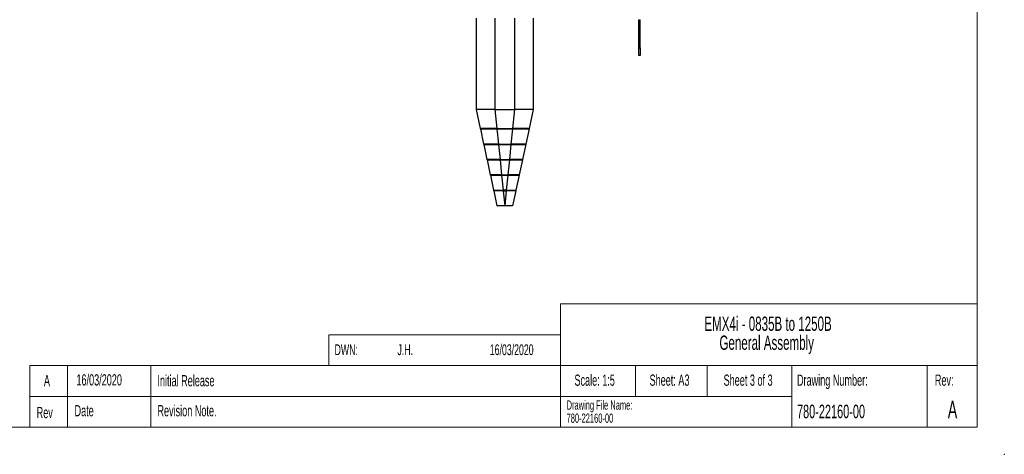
# Paper-space layout 'Sheet2' of a CAD drawing. Header units: millimetres. Extents: x -7 to 413, y -22 to 275.
# Tile 35 of 41: x 158 to 413, y -22 to 91. Entities that reach past the tile are written whole.
import ezdxf

# ---------------------------------------------------------------- set-up
doc = ezdxf.new("R2010")
doc.units = ezdxf.units.MM
doc.header["$PDSIZE"] = -1
doc.styles.add('SLDTEXTSTYLE0', font='TXT', dxfattribs={"width": 0.605})

# ---------------------------------------------------------------- blocks, each defined once
blk = doc.blocks.new('SW_NOTE_0_6')
at = {"color": 0, "linetype": 'Continuous', "lineweight": 0, "char_height": 2.4, "attachment_point": 1, "style": 'SLDTEXTSTYLE0'}
for s, insert in [('Drawing File Name:', (0, 3.09)), ('780-22160-00', (0, -0.31))]:
    blk.add_mtext(s, dxfattribs=dict(at, insert=insert))
blk = doc.blocks.new('SW_NOTE_0_7')
at = {"color": 0, "linetype": 'Continuous', "lineweight": 0, "char_height": 3.7042, "attachment_point": 2, "style": 'SLDTEXTSTYLE0'}
for s, insert in [('EMX4i - 0835B to 1250B', (22.86, 4.77)), ('General Assembly', (22.51, -0.16))]:
    blk.add_mtext(s, dxfattribs=dict(at, insert=insert))

psp = doc.layouts.new('Sheet2')

# ---------------------------------------------------------------- linework, layer by layer
at = {"color": 7, "linetype": 'Continuous', "lineweight": 18}
for p, q in [((405.856, 267.936), (405.856, -15.064)), ((297.856, 16.936), (405.856, 16.936)), ((297.856, 16.936), (297.856, -15.064)), ((237.856, 8.936), (237.856, 0.936)), ((237.856, 8.936), (297.856, 8.936)), ((160.414, 0.936), (160.414, -15.064)), ((160.414, 0.936), (237.856, 0.936)), ((170.135, 0.936), (170.135, -15.064)), ((191.783, 0.936), (191.783, -15.064)), ((237.856, 0.936), (405.856, 0.936)), ((317.356, 0.936), (317.356, -7.064)), ((335.856, 0.936), (335.856, -7.064)), ((357.856, -7.064), (357.856, 0.936)), ((392.856, -7.064), (392.856, 0.936)), ((160.414, -7.064), (237.856, -7.064)), ((237.856, -7.064), (357.856, -7.064)), ((357.856, -7.064), (357.856, -15.064)), ((392.856, -7.064), (392.856, -15.064)), ((-0.144, -15.064), (405.856, -15.064))]:
    psp.add_line(p, q, dxfattribs=at)
at = {"color": 7, "linetype": 'Continuous', "lineweight": 25}
for p, q in [((276.032, 91.043), (276.032, 67.343)), ((280.912, 91.043), (280.912, 67.343)), ((285.952, 91.043), (285.952, 67.343)), ((290.832, 91.043), (290.832, 67.343)), ((318.152, 90.641), (318.552, 90.641)), ((318.152, 83.343), (318.152, 90.641)), ((318.552, 83.343), (318.552, 90.641)), ((318.152, 83.343), (318.552, 83.343)), ((318.152, 81.343), (318.152, 83.343)), ((318.552, 83.343), (318.552, 81.343)), ((318.552, 81.343), (318.152, 81.343)), ((276.032, 67.343), (277.101, 62.391)), ((280.912, 67.343), (285.952, 67.343)), ((280.912, 67.343), (281.41, 62.392)), ((285.952, 67.343), (285.453, 62.392)), ((290.832, 67.343), (289.762, 62.391)), ((277.101, 62.391), (277.101, 62.391)), ((277.122, 62.294), (277.965, 58.392)), ((281.41, 62.392), (281.415, 62.392)), ((281.415, 62.392), (285.448, 62.392)), ((281.415, 62.293), (285.448, 62.293)), ((281.42, 62.293), (281.813, 58.392)), ((285.443, 62.293), (285.05, 58.392)), ((285.448, 62.392), (285.453, 62.392)), ((289.741, 62.294), (288.898, 58.392)), ((289.741, 62.294), (289.741, 62.294)), ((289.762, 62.391), (289.762, 62.391)), ((277.965, 58.392), (277.965, 58.392)), ((277.986, 58.294), (278.829, 54.391)), ((281.818, 58.392), (285.045, 58.392)), ((281.818, 58.293), (285.045, 58.293)), ((281.823, 58.293), (282.216, 54.392)), ((285.04, 58.293), (284.647, 54.392)), ((285.045, 58.392), (285.05, 58.392)), ((288.877, 58.294), (288.034, 54.391)), ((288.898, 58.392), (288.898, 58.392)), ((278.829, 54.391), (278.829, 54.391)), ((278.85, 54.294), (279.693, 50.392)), ((282.221, 54.392), (284.642, 54.392)), ((282.221, 54.293), (284.642, 54.293)), ((282.226, 54.293), (282.619, 50.392)), ((284.637, 54.293), (284.244, 50.392)), ((284.642, 54.392), (284.647, 54.392)), ((288.013, 54.294), (287.17, 50.392)), ((288.013, 54.294), (288.013, 54.294)), ((288.034, 54.391), (288.034, 54.391)), ((279.693, 50.392), (279.693, 50.392)), ((279.714, 50.294), (280.557, 46.392)), ((282.619, 50.392), (282.624, 50.392)), ((282.624, 50.392), (284.239, 50.392)), ((282.624, 50.293), (284.239, 50.293)), ((282.629, 50.293), (283.022, 46.392)), ((284.234, 50.293), (283.841, 46.392)), ((284.239, 50.392), (284.244, 50.392)), ((287.149, 50.294), (286.306, 46.392)), ((287.149, 50.294), (287.149, 50.294)), ((287.17, 50.392), (287.17, 50.392)), ((280.557, 46.392), (280.557, 46.392)), ((280.578, 46.294), (281.432, 42.343)), ((283.027, 46.392), (283.022, 46.392)), ((283.837, 46.392), (283.027, 46.392)), ((283.027, 46.293), (283.837, 46.293)), ((283.032, 46.293), (283.43, 42.343)), ((283.832, 46.293), (283.434, 42.343)), ((283.841, 46.392), (283.837, 46.392)), ((286.285, 46.294), (285.432, 42.343)), ((286.306, 46.392), (286.306, 46.392)), ((283.434, 42.343), (283.43, 42.343))]:
    psp.add_line(p, q, dxfattribs=at)
at = {"color": 8, "linetype": 'Continuous', "lineweight": 25}
for p, q in [((281.415, 62.392), (281.415, 62.293)), ((285.448, 62.392), (285.448, 62.293)), ((281.818, 58.392), (281.818, 58.293)), ((285.045, 58.392), (285.045, 58.293)), ((282.221, 54.392), (282.221, 54.293)), ((284.642, 54.392), (284.642, 54.293)), ((282.624, 50.392), (282.624, 50.293)), ((284.239, 50.392), (284.239, 50.293)), ((283.027, 46.293), (283.027, 46.392)), ((283.837, 46.293), (283.837, 46.392))]:
    psp.add_line(p, q, dxfattribs=at)
at = {"color": 7, "linetype": 'Continuous', "lineweight": 25, "flags": 128}
for points in [[(281.813, 58.392), (281.815, 58.392), (281.818, 58.392)], [(282.216, 54.392), (282.217, 54.392), (282.221, 54.392)]]:
    psp.add_lwpolyline(points, dxfattribs=at)
at = {"color": 7, "linetype": 'Continuous', "lineweight": 25}
for centre, start, end in [((277.112, 62.343), 102.18863, 282.18882), ((277.976, 58.343), 102.18863, 282.18885), ((288.888, 58.343), 257.81115, 77.81137), ((278.84, 54.343), 102.18863, 282.18888), ((279.704, 50.343), 102.18863, 282.18892), ((280.568, 46.343), 102.18863, 282.18897), ((286.296, 46.343), 257.81103, 77.81137)]:
    psp.add_arc(centre, 0.05, start, end, dxfattribs=at)
for points, knots in [([(280.912, 67.343), (280.614, 67.343), (280.001, 67.343), (279.091, 67.343), (278.217, 67.343), (277.437, 67.343), (276.802, 67.343), (276.352, 67.343), (276.08, 67.343), (276.047, 67.343), (276.032, 67.343)], [0, 0, 0, 0, 0.116516, 0.2400113, 0.3686408, 0.5, 0.6313592, 0.7599887, 0.883484, 1, 1, 1, 1]), ([(290.832, 67.343), (290.816, 67.343), (290.783, 67.343), (290.512, 67.343), (290.061, 67.343), (289.427, 67.343), (288.647, 67.343), (287.772, 67.343), (286.862, 67.343), (286.249, 67.343), (285.952, 67.343)], [0, 0, 0, 0, 0.116516, 0.2400113, 0.3686408, 0.5, 0.6313592, 0.7599887, 0.883484, 1, 1, 1, 1]), ([(277.063, 62.352), (277.062, 62.349), (277.061, 62.342), (277.063, 62.331), (277.066, 62.322), (277.07, 62.315), (277.072, 62.313), (277.072, 62.312)], [0, 0, 0, 0, 0.1723357, 0.3727842, 0.6080796, 0.8941231, 1, 1, 1, 1]), ([(281.41, 62.392), (281.377, 62.392), (281.211, 62.392), (280.979, 62.392), (280.651, 62.392), (280.326, 62.392), (279.945, 62.392), (279.577, 62.392), (279.224, 62.392), (278.89, 62.392), (278.578, 62.392), (278.289, 62.392), (278.071, 62.392), (277.871, 62.392), (277.69, 62.391), (277.535, 62.391), (277.347, 62.391), (277.243, 62.391), (277.171, 62.391), (277.121, 62.391), (277.101, 62.391), (277.101, 62.391), (277.101, 62.391)], [0, 0, 0, 0, 0.0146942, 0.0735295, 0.1029237, 0.1617595, 0.2205946, 0.2794306, 0.3382656, 0.3971016, 0.4559366, 0.5147722, 0.5736076, 0.6030017, 0.6618377, 0.7206728, 0.7500669, 0.8681217, 0.8762811, 0.908929, 0.9997291, 1, 1, 1, 1]), ([(277.123, 62.294), (277.123, 62.294), (277.124, 62.294), (277.131, 62.294), (277.149, 62.294), (277.173, 62.294), (277.213, 62.294), (277.281, 62.294), (277.377, 62.294), (277.451, 62.294), (277.503, 62.294), (277.602, 62.294), (277.732, 62.294), (277.877, 62.294), (277.993, 62.294), (278.117, 62.294), (278.292, 62.294), (278.48, 62.294), (278.68, 62.294), (278.837, 62.294), (278.998, 62.294), (279.137, 62.294), (279.28, 62.293), (279.483, 62.293), (279.693, 62.293), (279.878, 62.293), (280.003, 62.293), (280.223, 62.293), (280.448, 62.293), (280.741, 62.293), (281.029, 62.293), (281.288, 62.293), (281.414, 62.293), (281.415, 62.293)], [0, 0, 0, 0, 0.008048, 0.0377382, 0.0674284, 0.0971186, 0.1119607, 0.1713892, 0.2308172, 0.2456593, 0.2605015, 0.2901916, 0.3496195, 0.3793098, 0.409, 0.4386901, 0.4683803, 0.5278092, 0.5574993, 0.5871895, 0.6168797, 0.64657, 0.6614121, 0.6911023, 0.7505301, 0.7653723, 0.7802144, 0.8099046, 0.8693325, 0.8841746, 0.943603, 0.9994379, 1, 1, 1, 1]), ([(285.448, 62.293), (285.481, 62.293), (285.581, 62.293), (285.746, 62.293), (285.944, 62.293), (286.108, 62.293), (286.337, 62.293), (286.628, 62.293), (286.911, 62.293), (287.096, 62.293), (287.218, 62.293), (287.428, 62.293), (287.659, 62.294), (287.881, 62.294), (288.043, 62.294), (288.198, 62.294), (288.398, 62.294), (288.585, 62.294), (288.759, 62.294), (288.882, 62.294), (288.998, 62.294), (289.088, 62.294), (289.173, 62.294), (289.285, 62.294), (289.383, 62.294), (289.457, 62.294), (289.503, 62.294), (289.576, 62.294), (289.633, 62.294), (289.69, 62.294), (289.725, 62.294), (289.731, 62.294), (289.733, 62.294)], [0, 0, 0, 0, 0.0151315, 0.0454006, 0.0756696, 0.1059386, 0.1210701, 0.1816572, 0.2422439, 0.2573754, 0.2725069, 0.3027759, 0.3633623, 0.3936315, 0.4239006, 0.4541695, 0.4844385, 0.5450261, 0.5752951, 0.6055641, 0.6358331, 0.6661023, 0.6812338, 0.7115028, 0.7720893, 0.7872208, 0.8023523, 0.8326213, 0.8932079, 0.9083394, 0.9689264, 1, 1, 1, 1]), ([(289.762, 62.391), (289.762, 62.391), (289.761, 62.391), (289.744, 62.391), (289.698, 62.391), (289.63, 62.391), (289.512, 62.391), (289.359, 62.391), (289.174, 62.391), (288.956, 62.392), (288.708, 62.392), (288.433, 62.392), (288.183, 62.392), (287.918, 62.392), (287.64, 62.392), (287.346, 62.392), (286.92, 62.392), (286.568, 62.392), (286.144, 62.392), (285.849, 62.392), (285.585, 62.392), (285.453, 62.392)], [0, 0, 0, 0, 0.0146936, 0.0735266, 0.1029197, 0.1617532, 0.220586, 0.2794197, 0.3382524, 0.3970861, 0.4559189, 0.5147522, 0.5735853, 0.6029783, 0.661812, 0.7206448, 0.7500378, 0.868088, 0.8827816, 0.941615, 1, 1, 1, 1]), ([(289.785, 62.309), (289.785, 62.31), (289.789, 62.311), (289.797, 62.322), (289.802, 62.341), (289.799, 62.362), (289.788, 62.379), (289.773, 62.389), (289.762, 62.391), (289.758, 62.392)], [0, 0, 0, 0, 0.0639674, 0.3366643, 0.5439617, 0.7028372, 0.8260711, 0.9226023, 1, 1, 1, 1]), ([(277.927, 58.352), (277.926, 58.349), (277.925, 58.342), (277.927, 58.332), (277.929, 58.324), (277.931, 58.321), (277.931, 58.32)], [0, 0, 0, 0, 0.2506015, 0.53912744, 0.87095751, 1, 1, 1, 1]), ([(281.813, 58.392), (281.78, 58.392), (281.614, 58.392), (281.316, 58.392), (280.924, 58.392), (280.541, 58.392), (280.172, 58.392), (279.82, 58.392), (279.49, 58.392), (279.184, 58.392), (278.907, 58.392), (278.661, 58.392), (278.448, 58.392), (278.272, 58.391), (278.134, 58.391), (278.004, 58.391), (277.965, 58.391), (277.965, 58.392), (277.965, 58.392)], [0, 0, 0, 0, 0.0164569, 0.0823671, 0.1482779, 0.2141877, 0.2800988, 0.3460085, 0.4119198, 0.4778294, 0.5437407, 0.6096503, 0.6755616, 0.7414713, 0.8073825, 0.8732923, 0.9994943, 1, 1, 1, 1]), ([(277.986, 58.294), (277.986, 58.294), (277.987, 58.294), (277.996, 58.294), (278.017, 58.294), (278.04, 58.294), (278.068, 58.294), (278.115, 58.294), (278.183, 58.294), (278.248, 58.294), (278.279, 58.294), (278.325, 58.294), (278.424, 58.294), (278.539, 58.294), (278.667, 58.294), (278.764, 58.294), (278.888, 58.294), (279.02, 58.294), (279.16, 58.294), (279.307, 58.294), (279.46, 58.294), (279.62, 58.294), (279.786, 58.294), (279.958, 58.293), (280.134, 58.293), (280.285, 58.293), (280.407, 58.293), (280.531, 58.293), (280.751, 58.293), (280.977, 58.293), (281.205, 58.293), (281.451, 58.293), (281.667, 58.293), (281.817, 58.293), (281.818, 58.293)], [0, 0, 0, 0, 0.0165157, 0.0495555, 0.0825952, 0.115635, 0.1238923, 0.1569321, 0.223078, 0.2395937, 0.247851, 0.2643668, 0.2974065, 0.3635524, 0.3800681, 0.4131079, 0.4461476, 0.4791873, 0.5122271, 0.5452669, 0.5783066, 0.6113463, 0.6443862, 0.677426, 0.7104656, 0.7435053, 0.760021, 0.7765368, 0.8095765, 0.8757224, 0.8922382, 0.925278, 0.9994429, 1, 1, 1, 1]), ([(285.045, 58.293), (285.078, 58.293), (285.178, 58.293), (285.343, 58.293), (285.541, 58.293), (285.689, 58.293), (285.835, 58.293), (286.045, 58.293), (286.268, 58.293), (286.438, 58.293), (286.515, 58.293), (286.622, 58.293), (286.832, 58.293), (287.034, 58.294), (287.227, 58.294), (287.362, 58.294), (287.517, 58.294), (287.666, 58.294), (287.807, 58.294), (287.941, 58.294), (288.068, 58.294), (288.186, 58.294), (288.296, 58.294), (288.397, 58.294), (288.489, 58.294), (288.558, 58.294), (288.602, 58.294), (288.632, 58.294), (288.672, 58.294), (288.723, 58.294), (288.774, 58.294), (288.815, 58.294), (288.863, 58.294), (288.871, 58.294), (288.877, 58.294)], [0, 0, 0, 0, 0.0165156, 0.0495552, 0.0825947, 0.1156343, 0.1238916, 0.1569312, 0.2230767, 0.2395923, 0.2478496, 0.2643652, 0.2974048, 0.3635503, 0.3800659, 0.4131055, 0.446145, 0.4791845, 0.5122242, 0.5452638, 0.5783033, 0.6113428, 0.6443825, 0.6774221, 0.7104616, 0.7435011, 0.7600167, 0.768274, 0.7847896, 0.8178292, 0.8508687, 0.8839083, 0.9169479, 1, 1, 1, 1]), ([(288.898, 58.392), (288.898, 58.392), (288.897, 58.391), (288.873, 58.391), (288.801, 58.391), (288.689, 58.391), (288.538, 58.391), (288.35, 58.392), (288.126, 58.392), (287.87, 58.392), (287.583, 58.392), (287.269, 58.392), (286.931, 58.392), (286.574, 58.392), (286.199, 58.392), (285.694, 58.392), (285.306, 58.392), (285.05, 58.392)], [0, 0, 0, 0, 0.016457, 0.0823673, 0.1482782, 0.2141882, 0.2800994, 0.3460093, 0.4119207, 0.4778305, 0.543742, 0.6096518, 0.6755632, 0.7414731, 0.8073845, 0.8732945, 1, 1, 1, 1]), ([(278.791, 54.352), (278.79, 54.349), (278.789, 54.342), (278.791, 54.332), (278.793, 54.323), (278.796, 54.319), (278.797, 54.317)], [0, 0, 0, 0, 0.2274259, 0.4870149, 0.7790607, 1, 1, 1, 1]), ([(282.216, 54.392), (282.183, 54.392), (282.017, 54.392), (281.719, 54.392), (281.328, 54.392), (280.949, 54.392), (280.588, 54.392), (280.25, 54.392), (279.939, 54.392), (279.659, 54.392), (279.414, 54.392), (279.209, 54.391), (279.045, 54.391), (278.923, 54.391), (278.847, 54.391), (278.829, 54.391), (278.829, 54.391), (278.829, 54.391)], [0, 0, 0, 0, 0.0186976, 0.0936093, 0.1685219, 0.2434334, 0.3183456, 0.3932579, 0.4681691, 0.5430821, 0.6179931, 0.6929062, 0.7678176, 0.8427296, 0.9203854, 0.9997277, 1, 1, 1, 1]), ([(278.851, 54.294), (278.851, 54.294), (278.852, 54.294), (278.86, 54.294), (278.877, 54.294), (278.894, 54.294), (278.921, 54.294), (278.969, 54.294), (279.039, 54.294), (279.108, 54.294), (279.154, 54.294), (279.218, 54.294), (279.313, 54.294), (279.419, 54.294), (279.534, 54.294), (279.659, 54.294), (279.793, 54.294), (279.912, 54.294), (280.035, 54.294), (280.163, 54.294), (280.298, 54.294), (280.436, 54.294), (280.578, 54.293), (280.755, 54.293), (280.906, 54.293), (281.029, 54.293), (281.154, 54.293), (281.312, 54.293), (281.473, 54.293), (281.587, 54.293), (281.701, 54.293), (281.905, 54.293), (282.096, 54.293), (282.22, 54.293), (282.221, 54.293)], [0, 0, 0, 0, 0.0138853, 0.0516336, 0.0705016, 0.10825, 0.1176832, 0.1554316, 0.2310265, 0.2498946, 0.2593278, 0.2970761, 0.3348244, 0.3725728, 0.4103213, 0.4480695, 0.4858177, 0.5235663, 0.5424344, 0.5801826, 0.6179308, 0.6367989, 0.6745473, 0.7122956, 0.7500439, 0.7689119, 0.78778, 0.8255282, 0.8632765, 0.8821445, 0.8915778, 0.9293262, 0.9993452, 1, 1, 1, 1]), ([(284.642, 54.293), (284.675, 54.293), (284.775, 54.293), (284.907, 54.293), (285.072, 54.293), (285.187, 54.293), (285.334, 54.293), (285.544, 54.293), (285.766, 54.293), (285.935, 54.293), (286.041, 54.293), (286.176, 54.293), (286.351, 54.294), (286.519, 54.294), (286.681, 54.294), (286.836, 54.294), (286.983, 54.294), (287.099, 54.294), (287.209, 54.294), (287.314, 54.294), (287.412, 54.294), (287.503, 54.294), (287.588, 54.294), (287.679, 54.294), (287.747, 54.294), (287.796, 54.294), (287.841, 54.294), (287.89, 54.294), (287.93, 54.294), (287.953, 54.294), (287.973, 54.294), (287.999, 54.294), (288.004, 54.294), (288.007, 54.294)], [0, 0, 0, 0, 0.0191923, 0.0575894, 0.0767817, 0.1151789, 0.1247743, 0.1631715, 0.2400656, 0.259258, 0.2688533, 0.3072504, 0.3456474, 0.3840447, 0.4224419, 0.4608389, 0.499236, 0.5376333, 0.5568256, 0.5952226, 0.6336197, 0.6528121, 0.6912093, 0.7296063, 0.7680034, 0.7871957, 0.806388, 0.8447851, 0.8831822, 0.9023745, 0.9119699, 0.950367, 1, 1, 1, 1]), ([(288.034, 54.391), (288.034, 54.391), (288.032, 54.391), (288.005, 54.391), (287.924, 54.391), (287.797, 54.391), (287.626, 54.391), (287.415, 54.392), (287.165, 54.392), (286.88, 54.392), (286.564, 54.392), (286.222, 54.392), (285.858, 54.392), (285.472, 54.392), (285.067, 54.392), (284.788, 54.392), (284.647, 54.392)], [0, 0, 0, 0, 0.0186976, 0.0936093, 0.168522, 0.2434335, 0.3183457, 0.393258, 0.4681692, 0.5430823, 0.6179933, 0.6929064, 0.7678179, 0.8427299, 0.9207632, 1, 1, 1, 1]), ([(288.062, 54.314), (288.064, 54.317), (288.07, 54.323), (288.075, 54.342), (288.071, 54.363), (288.059, 54.379), (288.045, 54.389), (288.034, 54.391), (288.03, 54.392)], [0, 0, 0, 0, 0.22815209, 0.45551483, 0.63735309, 0.7846518, 0.90363607, 1, 1, 1, 1]), ([(279.655, 50.352), (279.654, 50.349), (279.653, 50.342), (279.655, 50.332), (279.658, 50.322), (279.663, 50.314), (279.666, 50.31), (279.668, 50.309)], [0, 0, 0, 0, 0.16203455, 0.34584777, 0.5478959, 0.77695866, 1, 1, 1, 1]), ([(282.619, 50.392), (282.586, 50.392), (282.42, 50.392), (282.121, 50.392), (281.733, 50.392), (281.361, 50.392), (281.012, 50.392), (280.693, 50.392), (280.41, 50.392), (280.168, 50.392), (279.971, 50.391), (279.824, 50.391), (279.72, 50.391), (279.693, 50.391), (279.693, 50.392), (279.693, 50.392)], [0, 0, 0, 0, 0.0216503, 0.1084396, 0.1952302, 0.2820209, 0.3688096, 0.4556, 0.5423909, 0.6291794, 0.71597, 0.8027606, 0.8895497, 0.9994575, 1, 1, 1, 1]), ([(279.715, 50.294), (279.715, 50.294), (279.716, 50.294), (279.721, 50.294), (279.732, 50.294), (279.75, 50.294), (279.781, 50.294), (279.82, 50.294), (279.87, 50.294), (279.911, 50.294), (279.936, 50.294), (279.975, 50.294), (280.039, 50.294), (280.137, 50.294), (280.228, 50.294), (280.326, 50.294), (280.409, 50.294), (280.52, 50.294), (280.614, 50.294), (280.737, 50.294), (280.866, 50.294), (281.001, 50.294), (281.114, 50.294), (281.228, 50.293), (281.346, 50.293), (281.467, 50.293), (281.558, 50.293), (281.683, 50.293), (281.841, 50.293), (282.002, 50.293), (282.165, 50.293), (282.36, 50.293), (282.524, 50.293), (282.623, 50.293), (282.624, 50.293)], [0, 0, 0, 0, 0.0135471, 0.0354785, 0.05741, 0.1012921, 0.1232237, 0.1671058, 0.2109878, 0.2329193, 0.2438839, 0.2548484, 0.2987305, 0.3426125, 0.386495, 0.4084264, 0.4523084, 0.4742398, 0.5181223, 0.5400538, 0.5839357, 0.6278179, 0.6497494, 0.6716809, 0.7155628, 0.7374943, 0.7594258, 0.7813574, 0.8252394, 0.8691215, 0.891053, 0.9349352, 0.9992107, 1, 1, 1, 1]), ([(284.239, 50.293), (284.273, 50.293), (284.339, 50.293), (284.438, 50.293), (284.57, 50.293), (284.702, 50.293), (284.864, 50.293), (285.026, 50.293), (285.184, 50.293), (285.292, 50.293), (285.354, 50.293), (285.445, 50.293), (285.58, 50.293), (285.753, 50.294), (285.892, 50.294), (286.026, 50.294), (286.128, 50.294), (286.251, 50.294), (286.345, 50.294), (286.456, 50.294), (286.561, 50.294), (286.656, 50.294), (286.727, 50.294), (286.794, 50.294), (286.855, 50.294), (286.909, 50.294), (286.947, 50.294), (286.994, 50.294), (287.044, 50.294), (287.083, 50.294), (287.114, 50.294), (287.136, 50.294), (287.14, 50.294), (287.142, 50.294)], [0, 0, 0, 0, 0.02239906, 0.0447981, 0.06719712, 0.11201475, 0.13441382, 0.17923146, 0.22404897, 0.24644803, 0.25764634, 0.26884464, 0.31366222, 0.35847971, 0.40329768, 0.42569672, 0.47051414, 0.49291317, 0.53773116, 0.5601302, 0.60494763, 0.6497653, 0.67216438, 0.69456342, 0.73938088, 0.76177991, 0.78417898, 0.80657805, 0.85139565, 0.89621319, 0.91861227, 0.96342998, 1, 1, 1, 1]), ([(287.17, 50.392), (287.17, 50.392), (287.168, 50.391), (287.137, 50.391), (287.042, 50.391), (286.896, 50.391), (286.7, 50.392), (286.459, 50.392), (286.177, 50.392), (285.859, 50.392), (285.511, 50.392), (285.139, 50.392), (284.716, 50.392), (284.414, 50.392), (284.244, 50.392)], [0, 0, 0, 0, 0.0216503, 0.1084398, 0.1952305, 0.2820213, 0.3688102, 0.4556008, 0.5423918, 0.6291805, 0.7159713, 0.8027621, 0.8895514, 1, 1, 1, 1]), ([(287.19, 50.307), (287.192, 50.308), (287.197, 50.31), (287.206, 50.323), (287.211, 50.342), (287.207, 50.363), (287.195, 50.379), (287.181, 50.389), (287.17, 50.391), (287.166, 50.392)], [0, 0, 0, 0, 0.1376825, 0.3632843, 0.5438531, 0.6925114, 0.8160506, 0.9174621, 1, 1, 1, 1]), ([(280.557, 46.392), (280.557, 46.392), (280.56, 46.391), (280.597, 46.391), (280.709, 46.391), (280.881, 46.392), (281.11, 46.392), (281.389, 46.392), (281.71, 46.392), (282.066, 46.392), (282.504, 46.392), (282.829, 46.392), (283.022, 46.392)], [0, 0, 0, 0, 0.0257134, 0.1288836, 0.2320537, 0.3352257, 0.4383986, 0.5415698, 0.6447389, 0.7479089, 0.8510814, 1, 1, 1, 1]), ([(283.027, 46.293), (282.994, 46.293), (282.894, 46.293), (282.762, 46.293), (282.598, 46.293), (282.435, 46.293), (282.276, 46.293), (282.151, 46.293), (282.028, 46.293), (281.909, 46.293), (281.793, 46.293), (281.708, 46.294), (281.625, 46.294), (281.518, 46.294), (281.416, 46.294), (281.319, 46.294), (281.226, 46.294), (281.139, 46.294), (281.058, 46.294), (280.981, 46.294), (280.894, 46.294), (280.818, 46.294), (280.751, 46.294), (280.694, 46.294), (280.649, 46.294), (280.622, 46.294), (280.605, 46.294), (280.592, 46.294), (280.581, 46.294), (280.579, 46.294), (280.578, 46.294)], [0, 0, 0, 0, 0.0258454, 0.077568, 0.1034134, 0.1551365, 0.2068589, 0.2327044, 0.2585498, 0.3102724, 0.3361178, 0.3619632, 0.3878087, 0.4136541, 0.4653765, 0.4912219, 0.5170674, 0.5687901, 0.5946354, 0.6204808, 0.6722041, 0.7239265, 0.7497719, 0.8014951, 0.8532176, 0.879063, 0.9049084, 0.9307539, 0.9565992, 1, 1, 1, 1]), ([(286.285, 46.294), (286.285, 46.294), (286.283, 46.294), (286.272, 46.294), (286.249, 46.294), (286.215, 46.294), (286.169, 46.294), (286.124, 46.294), (286.074, 46.294), (286.016, 46.294), (285.952, 46.294), (285.9, 46.294), (285.845, 46.294), (285.767, 46.294), (285.682, 46.294), (285.592, 46.294), (285.498, 46.294), (285.398, 46.294), (285.293, 46.294), (285.185, 46.294), (285.044, 46.293), (284.896, 46.293), (284.744, 46.293), (284.589, 46.293), (284.429, 46.293), (284.299, 46.293), (284.201, 46.293), (284.102, 46.293), (283.982, 46.293), (283.894, 46.293), (283.838, 46.293), (283.837, 46.293)], [0, 0, 0, 0, 0.02584543, 0.07756801, 0.1034134, 0.15513642, 0.20685886, 0.23270427, 0.25854973, 0.31027233, 0.33611769, 0.3619631, 0.38780858, 0.41365398, 0.46537631, 0.49122171, 0.51706719, 0.56878984, 0.59463518, 0.62048058, 0.6722038, 0.72392618, 0.74977158, 0.80149471, 0.85321715, 0.87906255, 0.904908, 0.93075339, 0.95659876, 0.99894912, 1, 1, 1, 1]), ([(283.841, 46.392), (283.875, 46.392), (284.041, 46.392), (284.339, 46.392), (284.724, 46.392), (285.085, 46.392), (285.414, 46.392), (285.702, 46.392), (285.941, 46.392), (286.125, 46.391), (286.267, 46.391), (286.306, 46.391), (286.306, 46.392), (286.306, 46.392)], [0, 0, 0, 0, 0.0257133, 0.1288828, 0.2320523, 0.3352236, 0.4383959, 0.5415664, 0.6447348, 0.747904, 0.8510757, 0.9990093, 1, 1, 1, 1])]:
    psp.add_open_spline(points, degree=3, knots=knots, dxfattribs=at)
for points in [[(283.43, 42.343), (283.299, 42.343), (283.037, 42.343), (282.66, 42.343), (282.312, 42.343), (282.008, 42.343), (281.757, 42.343), (281.573, 42.343), (281.454, 42.343), (281.439, 42.343), (281.432, 42.343)], [(285.432, 42.343), (285.424, 42.343), (285.409, 42.343), (285.291, 42.343), (285.106, 42.343), (284.855, 42.343), (284.551, 42.343), (284.203, 42.343), (283.826, 42.343), (283.564, 42.343), (283.434, 42.343)]]:
    psp.add_open_spline(points, degree=3, dxfattribs=at)
at = {"color": 7, "linetype": 'Continuous', "lineweight": 0}
psp.add_point((412.856, -22.064), dxfattribs=at)

# ---------------------------------------------------------------- block references
for name, p in [('SW_NOTE_0_7', (328.796, 8.89)), ('SW_NOTE_0_6', (299.461, -11.181))]:
    psp.add_blockref(name, p, dxfattribs=at)

# ---------------------------------------------------------------- texts
at = {"color": 7, "linetype": 'Continuous', "lineweight": 0, "style": 'SLDTEXTSTYLE0'}
for s, insert, char_height, attachment_point in [('DWN:', (239.358, 6.457), 2.8, 1), ('J.H.', (255.652, 6.457), 2.8, 1), ('16/03/2020', (279.578, 6.457), 2.8, 1), ('A', (164.849, -1.513), 2.91, 2), ('16/03/2020', (172.487, -1.305), 2.9104, 1), ('Initial Release', (193.47, -1.513), 2.91042, 1), ('Scale: 1:5', (306.737, -1.373), 2.9104, 2), ('Sheet: A3', (326.132, -1.373), 2.9104, 2), ('Sheet 3 of 3', (346.49, -1.373), 2.91042, 2), ('Drawing Number:', (359.145, -1.373), 2.91042, 1), ('Rev:', (397.286, -1.373), 2.9104, 2), ('Rev', (162.186, -9.773), 2.9104, 1), ('Date', (172, -9.303), 2.9104, 1), ('Revision Note.', (193.47, -9.303), 2.91042, 1), ('780-22160-00', (359.145, -9.191), 3.5, 1), ('A', (399.445, -8.191), 4.5, 2)]:
    psp.add_mtext(s, dxfattribs=dict(at, insert=insert, char_height=char_height, attachment_point=attachment_point))

doc.saveas('drawing.dxf')
